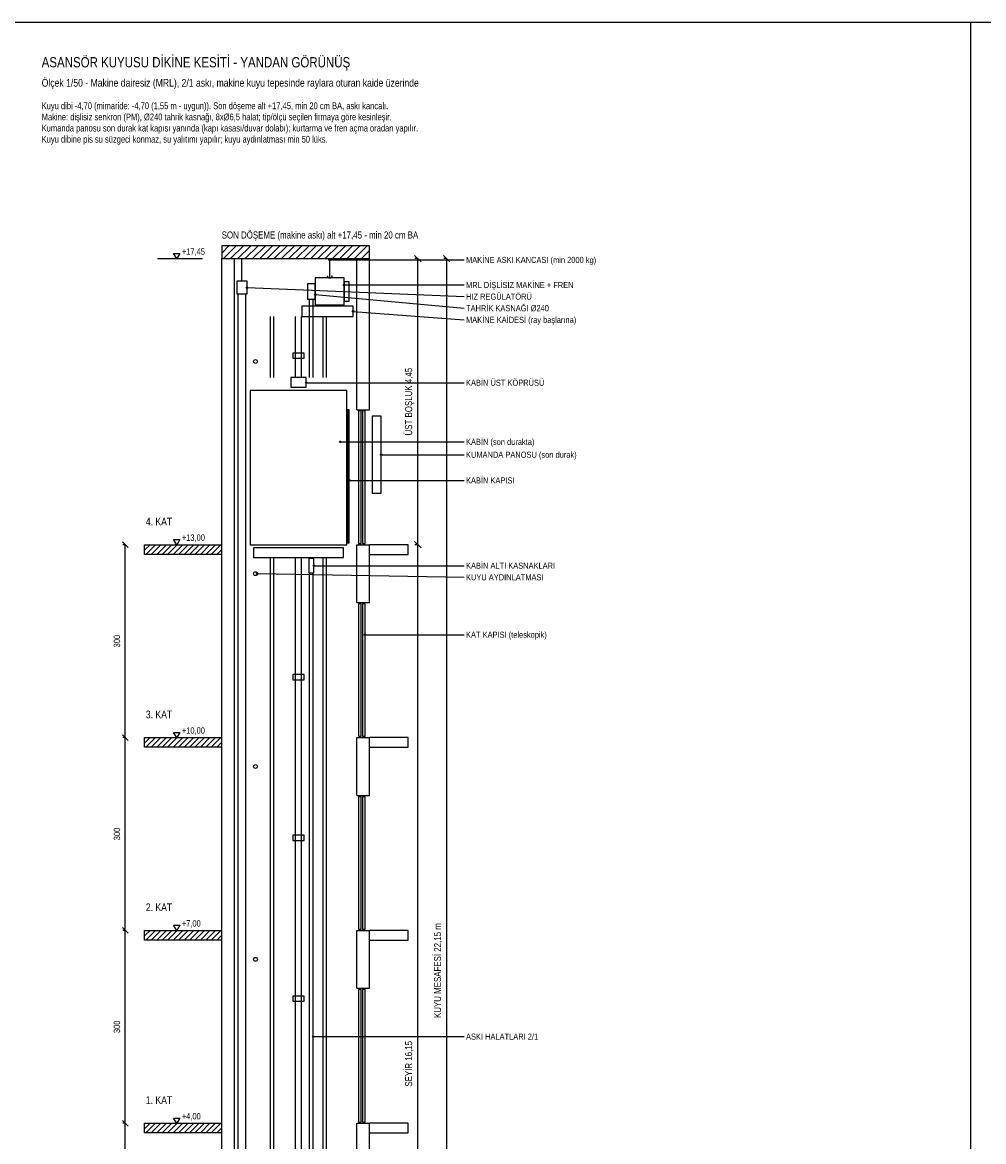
# Model space of a CAD drawing. Header units: centimetres. Extents: x 0 to 14570, y -30 to 2970.
# Tile 20 of 32: x 9455 to 10950, y 1229 to 2970. Entities that reach past the tile are written whole.
import ezdxf
from ezdxf.enums import TextEntityAlignment as Align

# ---------------------------------------------------------------- set-up
doc = ezdxf.new("R2010")
doc.units = ezdxf.units.CM
for name, color, linetype in [('ASN-BASLIK', 5, 'CONTINUOUS'), ('ASN-CERCEVE', 7, 'CONTINUOUS'), ('ASN-DUVAR', 7, 'CONTINUOUS'), ('ASN-ELEKTRIK', 3, 'CONTINUOUS'), ('ASN-HALAT', 6, 'CONTINUOUS'), ('ASN-KABIN', 5, 'CONTINUOUS'), ('ASN-KAPI', 3, 'CONTINUOUS'), ('ASN-KOT', 2, 'CONTINUOUS'), ('ASN-MOTOR', 6, 'CONTINUOUS'), ('ASN-OLCU', 3, 'CONTINUOUS'), ('ASN-RAY', 1, 'CONTINUOUS'), ('ASN-TARAMA', 8, 'CONTINUOUS'), ('ASN-UYARI', 1, 'CONTINUOUS'), ('ASN-YAZI', 4, 'CONTINUOUS')]:
    doc.layers.add(name, color=color, linetype=linetype)
doc.styles.get("Standard").update_dxf_attribs({"font": 'arial.ttf', "width": 0.8})

msp = doc.modelspace()

# ---------------------------------------------------------------- linework, layer by layer
at = {"layer": 'ASN-CERCEVE'}
msp.add_line((10930, 0), (10930, 2970), dxfattribs=at)
for points in [[(0, 0), (14570, 0), (14570, 2970), (0, 2970)], [(100, 0), (14545, 0), (14545, 2970), (100, 2970)]]:
    msp.add_lwpolyline(points, close=True, dxfattribs=at)
at = {"layer": 'ASN-DUVAR'}
for p, q in [((9765, 387.5), (9765, 2602.5)), ((9785, 387.5), (9785, 2602.5)), ((9975, 2367.5), (9975, 2602.5)), ((9995, 2367.5), (9995, 2602.5)), ((9975, 2367.5), (9995, 2367.5)), ((9975, 2067.5), (9975, 2157.5)), ((9975, 2157.5), (9995, 2157.5)), ((9995, 2067.5), (9995, 2157.5)), ((9975, 2067.5), (9995, 2067.5)), ((9975, 1767.5), (9975, 1857.5)), ((9975, 1857.5), (9995, 1857.5)), ((9995, 1767.5), (9995, 1857.5)), ((9975, 1767.5), (9995, 1767.5)), ((9975, 1467.5), (9975, 1557.5)), ((9975, 1557.5), (9995, 1557.5)), ((9995, 1467.5), (9995, 1557.5)), ((9975, 1467.5), (9995, 1467.5)), ((9975, 1167.5), (9975, 1257.5)), ((9975, 1257.5), (9995, 1257.5)), ((9995, 1167.5), (9995, 1257.5))]:
    msp.add_line(p, q, dxfattribs=at)
msp.add_lwpolyline([(9765, 2602.5), (9995, 2602.5), (9995, 2622.5), (9765, 2622.5)], close=True, dxfattribs=at)
for points in [[(9765, 2142.5), (9645, 2142.5), (9645, 2157.5), (9765, 2157.5)], [(9995, 2142.5), (10055, 2142.5), (10055, 2157.5), (9995, 2157.5)], [(9765, 1842.5), (9645, 1842.5), (9645, 1857.5), (9765, 1857.5)], [(9995, 1842.5), (10055, 1842.5), (10055, 1857.5), (9995, 1857.5)], [(9765, 1542.5), (9645, 1542.5), (9645, 1557.5), (9765, 1557.5)], [(9995, 1542.5), (10055, 1542.5), (10055, 1557.5), (9995, 1557.5)], [(9765, 1242.5), (9645, 1242.5), (9645, 1257.5), (9765, 1257.5)], [(9995, 1242.5), (10055, 1242.5), (10055, 1257.5), (9995, 1257.5)]]:
    msp.add_lwpolyline(points, dxfattribs=at)
at = {"layer": 'ASN-ELEKTRIK'}
msp.add_lwpolyline([(9999, 2237.5), (10013, 2237.5), (10013, 2357.5), (9999, 2357.5)], close=True, dxfattribs=at)
at = {"layer": 'ASN-HALAT'}
for p, q in [((9790.5, 427.5), (9790.5, 2547.5)), ((9802.5, 427.5), (9802.5, 2547.5)), ((9901.5, 2417.5), (9901.5, 2539.5)), ((9907.5, 2417.5), (9907.5, 2539.5)), ((9901.5, 738.1), (9901.5, 2113.9)), ((9907.5, 738.1), (9907.5, 2113.9))]:
    msp.add_line(p, q, dxfattribs=at)
at = {"layer": 'ASN-KABIN'}
for points in [[(9872.5, 2402.5), (9896.5, 2402.5), (9896.5, 2417.5), (9872.5, 2417.5)], [(9809.5, 2157.5), (9959.5, 2157.5), (9959.5, 2397.5), (9809.5, 2397.5)], [(9814.5, 2137.5), (9954.5, 2137.5), (9954.5, 2152.5), (9814.5, 2152.5)]]:
    msp.add_lwpolyline(points, close=True, dxfattribs=at)
at = {"layer": 'ASN-KAPI'}
for points in [[(9960.5, 2160.5), (9963.5, 2160.5), (9963.5, 2367.5), (9960.5, 2367.5)], [(9978, 2159.5), (9982, 2159.5), (9982, 2365.5), (9978, 2365.5)], [(9984, 2159.5), (9988, 2159.5), (9988, 2365.5), (9984, 2365.5)], [(9978, 1859.5), (9982, 1859.5), (9982, 2065.5), (9978, 2065.5)], [(9984, 1859.5), (9988, 1859.5), (9988, 2065.5), (9984, 2065.5)], [(9978, 1559.5), (9982, 1559.5), (9982, 1765.5), (9978, 1765.5)], [(9984, 1559.5), (9988, 1559.5), (9988, 1765.5), (9984, 1765.5)], [(9978, 1259.5), (9982, 1259.5), (9982, 1465.5), (9978, 1465.5)], [(9984, 1259.5), (9988, 1259.5), (9988, 1465.5), (9984, 1465.5)]]:
    msp.add_lwpolyline(points, close=True, dxfattribs=at)
at = {"layer": 'ASN-KOT'}
for p, q in [((9665, 2602.5), (9735, 2602.5)), ((9665, 2157.5), (9735, 2157.5)), ((9665, 1857.5), (9735, 1857.5)), ((9665, 1557.5), (9735, 1557.5)), ((9665, 1257.5), (9735, 1257.5))]:
    msp.add_line(p, q, dxfattribs=at)
for points in [[(9695, 2602.5), (9690, 2610.5), (9700, 2610.5)], [(9695, 2157.5), (9690, 2165.5), (9700, 2165.5)], [(9695, 1857.5), (9690, 1865.5), (9700, 1865.5)], [(9695, 1557.5), (9690, 1565.5), (9700, 1565.5)], [(9695, 1257.5), (9690, 1265.5), (9700, 1265.5)]]:
    msp.add_lwpolyline(points, close=True, dxfattribs=at)
at = {"layer": 'ASN-MOTOR'}
for p, q in [((9796.5, 2567.5), (9796.5, 2602.5)), ((9933, 2572.5), (9933, 2602.5)), ((9915.5, 2528.5), (9915.5, 2530.5)), ((9950.5, 2528.5), (9950.5, 2530.5))]:
    msp.add_line(p, q, dxfattribs=at)
for points in [[(9788.5, 2547.5), (9804.5, 2547.5), (9804.5, 2567.5), (9788.5, 2567.5)], [(9898.5, 2539.5), (9910.5, 2539.5), (9910.5, 2563.5), (9898.5, 2563.5)], [(9910.5, 2530.5), (9955.5, 2530.5), (9955.5, 2572.5), (9910.5, 2572.5)], [(9955.5, 2536.5), (9963.5, 2536.5), (9963.5, 2566.5), (9955.5, 2566.5)], [(9889.5, 2512.5), (9969.5, 2512.5), (9969.5, 2528.5), (9889.5, 2528.5)], [(9900.5, 2113.9), (9908.5, 2113.9), (9908.5, 2135.9), (9900.5, 2135.9)]]:
    msp.add_lwpolyline(points, close=True, dxfattribs=at)
for centre in [(9817.5, 2442.5), (9817.5, 2112.5), (9817.5, 1812.5), (9817.5, 1512.5)]:
    msp.add_circle(centre, 3, dxfattribs=at)
msp.add_arc((9933, 2576.5), 4, 180, 360, dxfattribs=at)
at = {"layer": 'ASN-OLCU'}
for p, q in [((10075, 2597.6), (10065, 2607.4)), ((10070, 2602.5), (10065.6, 2602.5)), ((10070, 2157.5), (10070, 2602.5)), ((10120, 2597.6), (10110, 2607.4)), ((10115, 2602.5), (10110.6, 2602.5)), ((10115, 387.5), (10115, 2602.5)), ((9619.5, 2153), (9610.5, 2162)), ((10075, 2152.6), (10065, 2162.4)), ((10075, 2152.6), (10065, 2162.4)), ((9615, 2157.5), (9611, 2157.5)), ((9615, 1857.5), (9615, 2157.5)), ((10070, 2157.5), (10065.6, 2157.5)), ((10070, 2157.5), (10065.6, 2157.5)), ((10070, 542.5), (10070, 2157.5)), ((9619.5, 1853), (9610.5, 1862)), ((9619.5, 1853), (9610.5, 1862)), ((9615, 1857.5), (9611, 1857.5)), ((9615, 1857.5), (9611, 1857.5)), ((9615, 1557.5), (9615, 1857.5)), ((9619.5, 1553), (9610.5, 1562)), ((9619.5, 1553), (9610.5, 1562)), ((9615, 1557.5), (9611, 1557.5)), ((9615, 1557.5), (9611, 1557.5)), ((9615, 1257.5), (9615, 1557.5)), ((9619.5, 1253), (9610.5, 1262)), ((9619.5, 1253), (9610.5, 1262)), ((9615, 1257.5), (9611, 1257.5)), ((9615, 1257.5), (9611, 1257.5)), ((9615, 957.5), (9615, 1257.5))]:
    msp.add_line(p, q, dxfattribs=at)
at = {"layer": 'ASN-RAY'}
for p, q in [((9841, 2417.5), (9841, 2512.5)), ((9846, 2417.5), (9846, 2512.5)), ((9880, 2417.5), (9880, 2512.5)), ((9889, 2417.5), (9889, 2512.5)), ((9923, 2417.5), (9923, 2512.5)), ((9928, 2417.5), (9928, 2512.5)), ((9841, 387.5), (9841, 2137.5)), ((9846, 387.5), (9846, 2137.5)), ((9880, 712.5), (9880, 2137.5)), ((9889, 712.5), (9889, 2137.5)), ((9923, 387.5), (9923, 2137.5)), ((9928, 387.5), (9928, 2137.5))]:
    msp.add_line(p, q, dxfattribs=at)
for points in [[(9875.5, 2447.5), (9893.5, 2447.5), (9893.5, 2455.5), (9875.5, 2455.5)], [(9875.5, 1947.5), (9893.5, 1947.5), (9893.5, 1955.5), (9875.5, 1955.5)], [(9875.5, 1697.5), (9893.5, 1697.5), (9893.5, 1705.5), (9875.5, 1705.5)], [(9875.5, 1447.5), (9893.5, 1447.5), (9893.5, 1455.5), (9875.5, 1455.5)]]:
    msp.add_lwpolyline(points, close=True, dxfattribs=at)
at = {"layer": 'ASN-TARAMA'}
for p, q in [((9765, 2611.2), (9776.3, 2622.5)), ((9767.6, 2602.5), (9787.6, 2622.5)), ((9778.9, 2602.5), (9798.9, 2622.5)), ((9790.3, 2602.5), (9810.3, 2622.5)), ((9801.6, 2602.5), (9821.6, 2622.5)), ((9812.9, 2602.5), (9832.9, 2622.5)), ((9824.2, 2602.5), (9844.2, 2622.5)), ((9835.5, 2602.5), (9855.5, 2622.5)), ((9846.8, 2602.5), (9866.8, 2622.5)), ((9858.1, 2602.5), (9878.1, 2622.5)), ((9869.4, 2602.5), (9889.4, 2622.5)), ((9880.8, 2602.5), (9900.8, 2622.5)), ((9892.1, 2602.5), (9912.1, 2622.5)), ((9903.4, 2602.5), (9923.4, 2622.5)), ((9914.7, 2602.5), (9934.7, 2622.5)), ((9926, 2602.5), (9946, 2622.5)), ((9937.3, 2602.5), (9957.3, 2622.5)), ((9948.6, 2602.5), (9968.6, 2622.5)), ((9960, 2602.5), (9980, 2622.5)), ((9971.3, 2602.5), (9991.3, 2622.5)), ((9982.6, 2602.5), (9995, 2614.9)), ((9993.9, 2602.5), (9995, 2603.6)), ((9645, 2149), (9653.5, 2157.5)), ((9647, 2142.5), (9662, 2157.5)), ((9655.5, 2142.5), (9670.5, 2157.5)), ((9663.9, 2142.5), (9678.9, 2157.5)), ((9672.4, 2142.5), (9687.4, 2157.5)), ((9680.9, 2142.5), (9695.9, 2157.5)), ((9689.4, 2142.5), (9704.4, 2157.5)), ((9697.9, 2142.5), (9712.9, 2157.5)), ((9706.4, 2142.5), (9721.4, 2157.5)), ((9714.9, 2142.5), (9729.9, 2157.5)), ((9723.3, 2142.5), (9738.3, 2157.5)), ((9731.8, 2142.5), (9746.8, 2157.5)), ((9740.3, 2142.5), (9755.3, 2157.5)), ((9748.8, 2142.5), (9763.8, 2157.5)), ((9757.3, 2142.5), (9765, 2150.2)), ((9645, 1849), (9653.5, 1857.5)), ((9647, 1842.5), (9662, 1857.5)), ((9655.5, 1842.5), (9670.5, 1857.5)), ((9663.9, 1842.5), (9678.9, 1857.5)), ((9672.4, 1842.5), (9687.4, 1857.5)), ((9680.9, 1842.5), (9695.9, 1857.5)), ((9689.4, 1842.5), (9704.4, 1857.5)), ((9697.9, 1842.5), (9712.9, 1857.5)), ((9706.4, 1842.5), (9721.4, 1857.5)), ((9714.9, 1842.5), (9729.9, 1857.5)), ((9723.3, 1842.5), (9738.3, 1857.5)), ((9731.8, 1842.5), (9746.8, 1857.5)), ((9740.3, 1842.5), (9755.3, 1857.5)), ((9748.8, 1842.5), (9763.8, 1857.5)), ((9757.3, 1842.5), (9765, 1850.2)), ((9645, 1549), (9653.5, 1557.5)), ((9647, 1542.5), (9662, 1557.5)), ((9655.5, 1542.5), (9670.5, 1557.5)), ((9663.9, 1542.5), (9678.9, 1557.5)), ((9672.4, 1542.5), (9687.4, 1557.5)), ((9680.9, 1542.5), (9695.9, 1557.5)), ((9689.4, 1542.5), (9704.4, 1557.5)), ((9697.9, 1542.5), (9712.9, 1557.5)), ((9706.4, 1542.5), (9721.4, 1557.5)), ((9714.9, 1542.5), (9729.9, 1557.5)), ((9723.3, 1542.5), (9738.3, 1557.5)), ((9731.8, 1542.5), (9746.8, 1557.5)), ((9740.3, 1542.5), (9755.3, 1557.5)), ((9748.8, 1542.5), (9763.8, 1557.5)), ((9757.3, 1542.5), (9765, 1550.2)), ((9645, 1249), (9653.5, 1257.5)), ((9647, 1242.5), (9662, 1257.5)), ((9655.5, 1242.5), (9670.5, 1257.5)), ((9663.9, 1242.5), (9678.9, 1257.5)), ((9672.4, 1242.5), (9687.4, 1257.5)), ((9680.9, 1242.5), (9695.9, 1257.5)), ((9689.4, 1242.5), (9704.4, 1257.5)), ((9697.9, 1242.5), (9712.9, 1257.5)), ((9706.4, 1242.5), (9721.4, 1257.5)), ((9714.9, 1242.5), (9729.9, 1257.5)), ((9723.3, 1242.5), (9738.3, 1257.5)), ((9731.8, 1242.5), (9746.8, 1257.5)), ((9740.3, 1242.5), (9755.3, 1257.5)), ((9748.8, 1242.5), (9763.8, 1257.5)), ((9757.3, 1242.5), (9765, 1250.2))]:
    msp.add_line(p, q, dxfattribs=at)
at = {"layer": 'ASN-YAZI'}
for p, q in [((9933, 2600.5), (10142, 2600.5)), ((9955.5, 2561.5), (10142, 2561.5)), ((9804.5, 2557.5), (10142, 2543.4)), ((9910.5, 2546.5), (10142, 2525.4)), ((9969.5, 2520.5), (10142, 2507.3)), ((9896.5, 2409.5), (10142, 2409.5)), ((9949.5, 2317.5), (10142, 2317.5)), ((10013, 2297.5), (10142, 2297.5)), ((9963.5, 2257.5), (10142, 2257.5)), ((9908.5, 2124.9), (10142, 2124.9)), ((9820.5, 2112.5), (10142, 2106.9)), ((9988, 2017.5), (10142, 2017.5)), ((9907.5, 1392.3), (10142, 1392.3))]:
    msp.add_line(p, q, dxfattribs=at)
for centre in [(9933, 2600.5), (9955.5, 2561.5), (9804.5, 2557.5), (9910.5, 2546.5), (9969.5, 2520.5), (9896.5, 2409.5), (9949.5, 2317.5), (10013, 2297.5), (9963.5, 2257.5), (9908.5, 2124.9), (9820.5, 2112.5), (9988, 2017.5), (9907.5, 1392.3)]:
    msp.add_circle(centre, 1.2, dxfattribs=at)

# ---------------------------------------------------------------- texts
at = {"layer": 'ASN-BASLIK', "width": 0.8}
for s, height, p in [('ASANSÖR KUYUSU DİKİNE KESİTİ - YANDAN GÖRÜNÜŞ', 16, (9485, 2900)), ('Ölçek 1/50 - Makine dairesiz (MRL), 2/1 askı, makine kuyu tepesinde raylara oturan kaide üzerinde', 12, (9485, 2870)), ('4. KAT', 12, (9647, 2187.5)), ('3. KAT', 12, (9647, 1887.5)), ('2. KAT', 12, (9647, 1587.5)), ('1. KAT', 12, (9647, 1287.5))]:
    msp.add_text(s, height=height, dxfattribs=at).set_placement(p)
at = {"layer": 'ASN-KOT', "width": 0.8}
for s, p in [('+17,45', (9703, 2605.5)), ('+13,00', (9703, 2160.5)), ('+10,00', (9703, 1860.5)), ('+7,00', (9703, 1560.5)), ('+4,00', (9703, 1260.5))]:
    msp.add_text(s, height=10, dxfattribs=at).set_placement(p, align=Align.BOTTOM_LEFT)
at = {"layer": 'ASN-OLCU', "width": 0.8}
for s, height, p in [('ÜST BOŞLUK 4,45', 11, (10064.5, 2380)), ('300', 10, (9610, 2007.5)), ('300', 10, (9610, 1707.5)), ('KUYU MESAFESİ 22,15 m', 11, (10109.5, 1495)), ('300', 10, (9610, 1407.5)), ('SEYİR 16,15', 11, (10064.5, 1350))]:
    msp.add_text(s, height=height, rotation=90, dxfattribs=at).set_placement(p, align=Align.BOTTOM_CENTER)
at = {"layer": 'ASN-UYARI', "width": 0.8}
msp.add_text('SON DÖŞEME (makine askı) alt +17,45 - min 20 cm BA', height=11, dxfattribs=at).set_placement((9765, 2630.5), align=Align.BOTTOM_LEFT)
at = {"layer": 'ASN-YAZI', "width": 0.8}
for s, p in [('Kuyu dibi -4,70 (mimaride: -4,70 (1,55 m - uygun)). Son döşeme alt +17,45, min 20 cm BA, askı kancalı.', (9485, 2835)), ('Makine: dişlisiz senkron (PM), %%c240 tahrik kasnağı, 8x%%c6,5 halat; tip/ölçü seçilen firmaya göre kesinleşir.', (9485, 2817.7)), ('Kumanda panosu son durak kat kapısı yanında (kapı kasası/duvar dolabı); kurtarma ve fren açma oradan yapılır.', (9485, 2800.3)), ('Kuyu dibine pis su süzgeci konmaz, su yalıtımı yapılır; kuyu aydınlatması min 50 lüks.', (9485, 2783))]:
    msp.add_text(s, height=10.5, dxfattribs=at).set_placement(p)
for s, p in [('MAKİNE ASKI KANCASI (min 2000 kg)', (10145, 2600.5)), ('MRL DİŞLİSİZ MAKİNE + FREN', (10145, 2561.5)), ('HIZ REGÜLATÖRÜ', (10145, 2543.4)), ('TAHRİK KASNAĞI %%c240', (10145, 2525.4)), ('MAKİNE KAİDESİ (ray başlarına)', (10145, 2507.3)), ('KABİN ÜST KÖPRÜSÜ', (10145, 2409.5)), ('KABİN (son durakta)', (10145, 2317.5)), ('KUMANDA PANOSU (son durak)', (10145, 2297.5)), ('KABİN KAPISI', (10145, 2257.5)), ('KABİN ALTI KASNAKLARI', (10145, 2124.9)), ('KUYU AYDINLATMASI', (10145, 2106.9)), ('KAT KAPISI (teleskopik)', (10145, 2017.5)), ('ASKI HALATLARI 2/1', (10145, 1392.3))]:
    msp.add_text(s, height=9.5, dxfattribs=at).set_placement(p, align=Align.MIDDLE_LEFT)

doc.saveas('drawing.dxf')
